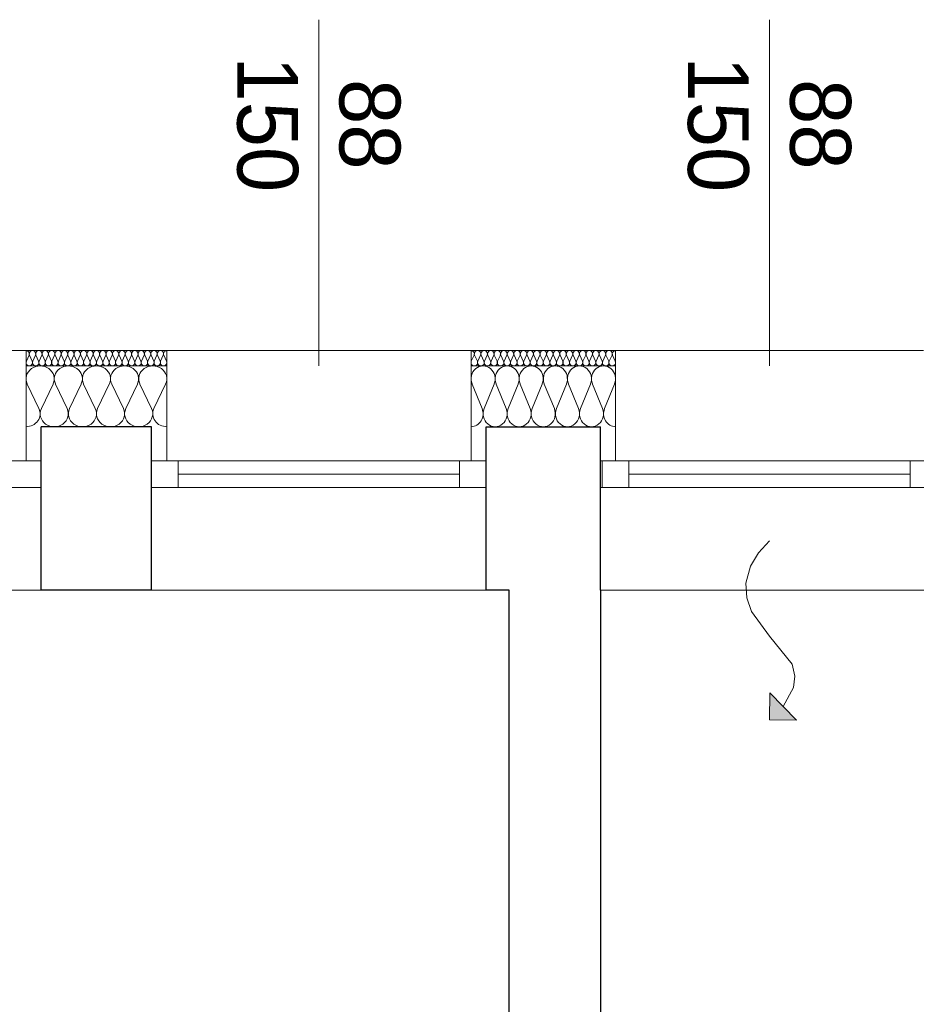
# Model space of a CAD drawing. Extents: x -613240 to -325500, y -25863 to 152403.
# Tile 165 of 254: x -428212 to -425854, y 71574 to 74163. Entities that reach past the tile are written whole.
import ezdxf

# ---------------------------------------------------------------- set-up
doc = ezdxf.new("R2010")
doc.units = 0
doc.header["$MEASUREMENT"] = 0
for name, color, linetype in [('A-Okna', 7, 'Continuous'), ('Arch ocieplenie', 7, 'Continuous'), ('Inwent Izolacje', 7, 'Continuous')]:
    doc.layers.add(name, color=color, linetype=linetype)
for name, color, linetype, lineweight, true_color in [('A-Okna_Nr_Pióra__9', 7, 'Continuous', 13, 0x3dad99), ('Arch ocieplenie_Nr_Pióra__9', 7, 'Continuous', 13, 0x3dad99), ('Arch wykończenie_Nr_Pióra__3', 7, 'Continuous', 18, 0xff6600), ('Inwent Izolacje_Nr_Pióra__2', 7, 'Continuous', 13, 0x7f7f7f), ('INWENT.ŚCIANY_Nr_Pióra__2', 7, 'Continuous', 13, 0x7f7f7f)]:
    doc.layers.add(name, color=color, linetype=linetype, lineweight=lineweight, true_color=true_color)
for name, color, linetype, lineweight in [('INWENT. OKNA_Nr_Pióra__21', 7, 'Continuous', 9), ('INWENT. OKNA_Nr_Pióra__5', 7, 'Continuous', 13), ('INWENT.ŚCIANY_Nr_Pióra__1', 7, 'Continuous', 25), ('INWENT.ŚCIANY_Nr_Pióra__21', 7, 'Continuous', 9)]:
    doc.layers.add(name, color=color, linetype=linetype, lineweight=lineweight)
doc.styles.add('GENERATED_STYLE_5', font='txt')

# ---------------------------------------------------------------- blocks, each defined once
blk = doc.blocks.new('Izolacja cieplna 14_205', base_point=(-427824.9, 73292.6))
at = {"layer": 'Arch ocieplenie_Nr_Pióra__9', "linetype": 'Continuous'}
for p, q in [((-428187.2, 73280.7), (-428194.2, 73264.5)), ((-428178.8, 73264.5), (-428185.8, 73280.7)), ((-428170.4, 73280.7), (-428177.4, 73264.5)), ((-428162, 73264.5), (-428169, 73280.7)), ((-428153.6, 73280.7), (-428160.6, 73264.5)), ((-428145.2, 73264.5), (-428152.2, 73280.7)), ((-428136.8, 73280.7), (-428143.8, 73264.5)), ((-428128.4, 73264.5), (-428135.4, 73280.7)), ((-428120, 73280.7), (-428127, 73264.5)), ((-428111.6, 73264.5), (-428118.6, 73280.7)), ((-428103.2, 73280.7), (-428110.1, 73264.5)), ((-428094.7, 73264.5), (-428101.7, 73280.7)), ((-428086.3, 73280.7), (-428093.3, 73264.5)), ((-428077.9, 73264.5), (-428084.9, 73280.7)), ((-428069.5, 73280.7), (-428076.5, 73264.5)), ((-428061.1, 73264.5), (-428068.1, 73280.7)), ((-428052.7, 73280.7), (-428059.7, 73264.5)), ((-428044.3, 73264.5), (-428051.3, 73280.7)), ((-428035.9, 73280.7), (-428042.9, 73264.5)), ((-428027.5, 73264.5), (-428034.5, 73280.7)), ((-428019.1, 73280.7), (-428026.1, 73264.5)), ((-428010.7, 73264.5), (-428017.6, 73280.7)), ((-428002.2, 73280.7), (-428009.2, 73264.5)), ((-427993.8, 73264.5), (-428000.8, 73280.7)), ((-427985.4, 73280.7), (-427992.4, 73264.5)), ((-427977, 73264.5), (-427984, 73280.7)), ((-427968.6, 73280.7), (-427975.6, 73264.5)), ((-427960.2, 73264.5), (-427967.2, 73280.7)), ((-427951.8, 73280.7), (-427958.8, 73264.5)), ((-427943.4, 73264.5), (-427950.4, 73280.7)), ((-427935, 73280.7), (-427942, 73264.5)), ((-427926.6, 73264.5), (-427933.6, 73280.7)), ((-427918.2, 73280.7), (-427925.1, 73264.5)), ((-427909.7, 73264.5), (-427916.7, 73280.7)), ((-427901.3, 73280.7), (-427908.3, 73264.5)), ((-427892.9, 73264.5), (-427899.9, 73280.7)), ((-427884.5, 73280.7), (-427891.5, 73264.5)), ((-427876.1, 73264.5), (-427883.1, 73280.7)), ((-427867.7, 73280.7), (-427874.7, 73264.5)), ((-427859.3, 73264.5), (-427866.3, 73280.7)), ((-427850.9, 73280.7), (-427857.9, 73264.5)), ((-427842.5, 73264.5), (-427849.5, 73280.7)), ((-427834.1, 73280.7), (-427841.1, 73264.5)), ((-427825.7, 73264.5), (-427832.6, 73280.7))]:
    blk.add_line(p, q, dxfattribs=at)
for centre, start_param, end_param in [((-428194.9, 73284.1), 1.158004, 3.141593), ((-428178.1, 73284.1), 1.158004, 5.125183), ((-428161.3, 73284.1), 1.158004, 5.125183), ((-428144.5, 73284.1), 1.158004, 5.125183), ((-428127.7, 73284.1), 1.158004, 5.125183), ((-428110.9, 73284.1), 1.158004, 5.125183), ((-428094, 73284.1), 1.158004, 5.125183), ((-428077.2, 73284.1), 1.158004, 5.125183), ((-428060.4, 73284.1), 1.158004, 5.125183), ((-428043.6, 73284.1), 1.158004, 5.125183), ((-428026.8, 73284.1), 1.158004, 5.125183), ((-428009.9, 73284.1), 1.158004, 5.125183), ((-427993.1, 73284.1), 1.158004, 5.125183), ((-427976.3, 73284.1), 1.158004, 5.125183), ((-427959.5, 73284.1), 1.158004, 5.125183), ((-427942.7, 73284.1), 1.158004, 5.125183), ((-427925.9, 73284.1), 1.158004, 5.125183), ((-427909, 73284.1), 1.158004, 5.125183), ((-427892.2, 73284.1), 1.158004, 5.125183), ((-427875.4, 73284.1), 1.158004, 5.125183), ((-427858.6, 73284.1), 1.158004, 5.125183), ((-427841.8, 73284.1), 1.158004, 5.125183), ((-427824.9, 73284.1), 3.141593, 5.125182), ((-428186.5, 73261.1), 4.299595, 8.266775), ((-428169.7, 73261.1), 4.299595, 8.266775), ((-428152.9, 73261.1), 4.299595, 8.266775), ((-428136.1, 73261.1), 4.299595, 8.266775), ((-428119.3, 73261.1), 4.299595, 8.266775), ((-428102.4, 73261.1), 4.299595, 8.266775), ((-428085.6, 73261.1), 4.299595, 8.266775), ((-428068.8, 73261.1), 4.299595, 8.266775), ((-428052, 73261.1), 4.299595, 8.266775), ((-428035.2, 73261.1), 4.299595, 8.266775), ((-428018.4, 73261.1), 4.299595, 8.266775), ((-428001.5, 73261.1), 4.299595, 8.266775), ((-427984.7, 73261.1), 4.299595, 8.266775), ((-427967.9, 73261.1), 4.299595, 8.266775), ((-427951.1, 73261.1), 4.299595, 8.266775), ((-427934.3, 73261.1), 4.299595, 8.266775), ((-427917.4, 73261.1), 4.299595, 8.266775), ((-427900.6, 73261.1), 4.299595, 8.266775), ((-427883.8, 73261.1), 4.299595, 8.266775), ((-427867, 73261.1), 4.299595, 8.266775), ((-427850.2, 73261.1), 4.299595, 8.266775), ((-427833.4, 73261.1), 4.299595, 8.266775)]:
    blk.add_ellipse(centre, major_axis=(0, -8.51), ratio=0.988476, start_param=start_param, end_param=end_param, dxfattribs=at)
blk = doc.blocks.new('Izolacja cieplna 14_206', base_point=(-426644.9, 73292.6))
at = {"layer": 'Arch ocieplenie_Nr_Pióra__9', "linetype": 'Continuous'}
for p, q in [((-427017, 73280.7), (-427024.2, 73264.5)), ((-427008.4, 73264.5), (-427015.6, 73280.7)), ((-426999.8, 73280.7), (-427006.9, 73264.5)), ((-426991.1, 73264.5), (-426998.3, 73280.7)), ((-426982.5, 73280.7), (-426989.7, 73264.5)), ((-426973.9, 73264.5), (-426981, 73280.7)), ((-426965.2, 73280.7), (-426972.4, 73264.5)), ((-426956.6, 73264.5), (-426963.8, 73280.7)), ((-426947.9, 73280.7), (-426955.1, 73264.5)), ((-426939.3, 73264.5), (-426946.5, 73280.7)), ((-426930.7, 73280.7), (-426937.9, 73264.5)), ((-426922, 73264.5), (-426929.2, 73280.7)), ((-426913.4, 73280.7), (-426920.6, 73264.5)), ((-426904.8, 73264.5), (-426911.9, 73280.7)), ((-426896.1, 73280.7), (-426903.3, 73264.5)), ((-426887.5, 73264.5), (-426894.7, 73280.7)), ((-426878.9, 73280.7), (-426886, 73264.5)), ((-426870.2, 73264.5), (-426877.4, 73280.7)), ((-426861.6, 73280.7), (-426868.8, 73264.5)), ((-426852.9, 73264.5), (-426860.1, 73280.7)), ((-426844.3, 73280.7), (-426851.5, 73264.5)), ((-426835.7, 73264.5), (-426842.9, 73280.7)), ((-426827, 73280.7), (-426834.2, 73264.5)), ((-426818.4, 73264.5), (-426825.6, 73280.7)), ((-426809.8, 73280.7), (-426816.9, 73264.5)), ((-426801.1, 73264.5), (-426808.3, 73280.7)), ((-426792.5, 73280.7), (-426799.7, 73264.5)), ((-426783.9, 73264.5), (-426791, 73280.7)), ((-426775.2, 73280.7), (-426782.4, 73264.5)), ((-426766.6, 73264.5), (-426773.8, 73280.7)), ((-426757.9, 73280.7), (-426765.1, 73264.5)), ((-426749.3, 73264.5), (-426756.5, 73280.7)), ((-426740.7, 73280.7), (-426747.9, 73264.5)), ((-426732, 73264.5), (-426739.2, 73280.7)), ((-426723.4, 73280.7), (-426730.6, 73264.5)), ((-426714.8, 73264.5), (-426721.9, 73280.7)), ((-426706.1, 73280.7), (-426713.3, 73264.5)), ((-426697.5, 73264.5), (-426704.7, 73280.7)), ((-426688.9, 73280.7), (-426696, 73264.5)), ((-426680.2, 73264.5), (-426687.4, 73280.7)), ((-426671.6, 73280.7), (-426678.8, 73264.5)), ((-426662.9, 73264.5), (-426670.1, 73280.7)), ((-426654.3, 73280.7), (-426661.5, 73264.5)), ((-426645.7, 73264.5), (-426652.9, 73280.7))]:
    blk.add_line(p, q, dxfattribs=at)
for centre, start_param, end_param in [((-427024.9, 73284.1), 2.7288, 4.712389), ((-427007.7, 73284.1), 2.7288, 6.695979), ((-426990.4, 73284.1), 2.7288, 6.695979), ((-426973.1, 73284.1), 2.7288, 6.695979), ((-426955.9, 73284.1), 2.7288, 6.695979), ((-426938.6, 73284.1), 2.7288, 6.695979), ((-426921.3, 73284.1), 2.7288, 6.695979), ((-426904, 73284.1), 2.7288, 6.695979), ((-426886.8, 73284.1), 2.7288, 6.695979), ((-426869.5, 73284.1), 2.7288, 6.695979), ((-426852.2, 73284.1), 2.7288, 6.695979), ((-426834.9, 73284.1), 2.7288, 6.695979), ((-426817.7, 73284.1), 2.7288, 6.695979), ((-426800.4, 73284.1), 2.7288, 6.695979), ((-426783.1, 73284.1), 2.7288, 6.695979), ((-426765.9, 73284.1), 2.7288, 6.695979), ((-426748.6, 73284.1), 2.7288, 6.695979), ((-426731.3, 73284.1), 2.7288, 6.695979), ((-426714, 73284.1), 2.7288, 6.695979), ((-426696.8, 73284.1), 2.7288, 6.695979), ((-426679.5, 73284.1), 2.7288, 6.695979), ((-426662.2, 73284.1), 2.7288, 6.695979), ((-426644.9, 73284.1), 4.712389, 6.695979), ((-427016.3, 73261.1), 5.870392, 9.837571), ((-426999, 73261.1), 5.870392, 9.837571), ((-426981.8, 73261.1), 5.870392, 9.837571), ((-426964.5, 73261.1), 5.870392, 9.837571), ((-426947.2, 73261.1), 5.870392, 9.837571), ((-426929.9, 73261.1), 5.870392, 9.837571), ((-426912.7, 73261.1), 5.870392, 9.837571), ((-426895.4, 73261.1), 5.870392, 9.837571), ((-426878.1, 73261.1), 5.870392, 9.837571), ((-426860.9, 73261.1), 5.870392, 9.837571), ((-426843.6, 73261.1), 5.870392, 9.837571), ((-426826.3, 73261.1), 5.870392, 9.837571), ((-426809, 73261.1), 5.870392, 9.837571), ((-426791.8, 73261.1), 5.870392, 9.837571), ((-426774.5, 73261.1), 5.870392, 9.837571), ((-426757.2, 73261.1), 5.870392, 9.837571), ((-426739.9, 73261.1), 5.870392, 9.837571), ((-426722.7, 73261.1), 5.870392, 9.837571), ((-426705.4, 73261.1), 5.870392, 9.837571), ((-426688.1, 73261.1), 5.870392, 9.837571), ((-426670.9, 73261.1), 5.870392, 9.837571), ((-426653.6, 73261.1), 5.870392, 9.837571)]:
    blk.add_ellipse(centre, major_axis=(-8.64, 0), ratio=0.985035, start_param=start_param, end_param=end_param, dxfattribs=at)
blk = doc.blocks.new('Izolacja cieplna 14_329', base_point=(-428194.9, 73092.6))
at = {"layer": 'Inwent Izolacje_Nr_Pióra__2', "linetype": 'Continuous'}
for p, q in [((-428191.8, 73204.9), (-428161.1, 73140.3)), ((-428154.8, 73140.3), (-428124.1, 73204.9)), ((-428117.8, 73204.9), (-428087.1, 73140.3)), ((-428080.8, 73140.3), (-428050.1, 73204.9)), ((-428043.8, 73204.9), (-428013.1, 73140.3)), ((-428006.8, 73140.3), (-427976.1, 73204.9)), ((-427969.8, 73204.9), (-427939.1, 73140.3)), ((-427932.8, 73140.3), (-427902.1, 73204.9)), ((-427895.8, 73204.9), (-427865.1, 73140.3)), ((-427858.8, 73140.3), (-427828.1, 73204.9))]:
    blk.add_line(p, q, dxfattribs=at)
for centre, start_param, end_param in [((-428157.9, 73218.6), 5.870392, 9.837571), ((-428083.9, 73218.6), 5.870392, 9.837571), ((-428009.9, 73218.6), 5.870392, 9.837571), ((-427935.9, 73218.6), 5.870392, 9.837571), ((-427861.9, 73218.6), 5.870392, 9.837571), ((-428194.9, 73126.6), 4.712389, 6.695979), ((-428120.9, 73126.6), 2.7288, 6.695979), ((-428046.9, 73126.6), 2.7288, 6.695979), ((-427972.9, 73126.6), 2.7288, 6.695979), ((-427898.9, 73126.6), 2.7288, 6.695979), ((-427824.9, 73126.6), 2.7288, 4.712389)]:
    blk.add_ellipse(centre, major_axis=(37, 0), ratio=0.919694, start_param=start_param, end_param=end_param, dxfattribs=at)
blk = doc.blocks.new('Izolacja cieplna 14_330', base_point=(-427024.9, 73092.6))
at = {"layer": 'Inwent Izolacje_Nr_Pióra__2', "linetype": 'Continuous'}
for p, q in [((-427022.3, 73204.9), (-426995.9, 73140.3)), ((-426990.6, 73140.3), (-426964.3, 73204.9)), ((-426959, 73204.9), (-426932.6, 73140.3)), ((-426927.3, 73140.3), (-426900.9, 73204.9)), ((-426895.6, 73204.9), (-426869.3, 73140.3)), ((-426864, 73140.3), (-426837.6, 73204.9)), ((-426832.3, 73204.9), (-426805.9, 73140.3)), ((-426800.6, 73140.3), (-426774.3, 73204.9)), ((-426769, 73204.9), (-426742.6, 73140.3)), ((-426737.3, 73140.3), (-426710.9, 73204.9)), ((-426705.6, 73204.9), (-426679.3, 73140.3)), ((-426674, 73140.3), (-426647.6, 73204.9))]:
    blk.add_line(p, q, dxfattribs=at)
for centre, start_param, end_param in [((-426993.3, 73218.6), 4.299595, 8.266775), ((-426929.9, 73218.6), 4.299595, 8.266775), ((-426866.6, 73218.6), 4.299595, 8.266775), ((-426803.3, 73218.6), 4.299595, 8.266775), ((-426739.9, 73218.6), 4.299595, 8.266775), ((-426676.6, 73218.6), 4.299595, 8.266775), ((-427024.9, 73126.6), 3.141593, 5.125182), ((-426961.6, 73126.6), 1.158004, 5.125183), ((-426898.3, 73126.6), 1.158004, 5.125183), ((-426834.9, 73126.6), 1.158004, 5.125183), ((-426771.6, 73126.6), 1.158004, 5.125183), ((-426708.3, 73126.6), 1.158004, 5.125183), ((-426644.9, 73126.6), 1.158004, 3.141593)]:
    blk.add_ellipse(centre, major_axis=(0, 34), ratio=0.930587, start_param=start_param, end_param=end_param, dxfattribs=at)
blk = doc.blocks.new('Krzywa_20', base_point=(-426239.9, 72792.6))
at = {"layer": 'A-Okna_Nr_Pióra__9', "linetype": 'Continuous'}
blk.add_hatch(color=256, dxfattribs=at).paths.add_polyline_path([(-426239.9, 72322), (-426239.5, 72392.7), (-426169.2, 72321.6)], flags=0)
for p, q in [((-426239.9, 72322), (-426239.5, 72392.7)), ((-426239.5, 72392.7), (-426169.2, 72321.6)), ((-426239.9, 72322), (-426169.2, 72321.6))]:
    blk.add_line(p, q, dxfattribs=at)
at = {"layer": 'A-Okna_Nr_Pióra__9', "linetype": 'Continuous', "flags": 128}
blk.add_lwpolyline([(-426239.9, 72792.6), (-426269.1, 72761.5), (-426290.4, 72726.4), (-426302.6, 72681.7), (-426300, 72643), (-426287.1, 72606.5), (-426239.9, 72542), (-426180.3, 72468.7), (-426173.2, 72436.7), (-426177.2, 72406.9), (-426204.4, 72357.2)], dxfattribs=at)

msp = doc.modelspace()

# ---------------------------------------------------------------- linework, layer by layer
at = {"layer": 'Arch wykończenie_Nr_Pióra__3', "linetype": 'Continuous'}
for p, q in [((-428194.9, 73292.6), (-428194.9, 73002.6)), ((-427824.9, 73292.6), (-428194.9, 73292.6)), ((-427824.9, 73292.6), (-427824.9, 73002.6)), ((-427024.9, 73292.6), (-427024.9, 73002.6)), ((-427024.9, 73292.6), (-426644.9, 73292.6)), ((-426644.9, 73292.6), (-426644.9, 73002.6))]:
    msp.add_line(p, q, dxfattribs=at)
at = {"layer": 'INWENT. OKNA_Nr_Pióra__5', "linetype": 'Continuous'}
for p, q in [((-427424.9, 73252.6), (-427424.9, 74162.6)), ((-426239.9, 73252.6), (-426239.9, 74162.6)), ((-428154.9, 73002.6), (-429034.9, 73002.6)), ((-428154.9, 72932.6), (-428154.9, 73002.6)), ((-427864.9, 72932.6), (-427864.9, 73002.6)), ((-426984.9, 73002.6), (-427864.9, 73002.6)), ((-427794.9, 72932.6), (-427794.9, 73002.6)), ((-427054.9, 72932.6), (-427054.9, 73002.6)), ((-426984.9, 72932.6), (-426984.9, 73002.6)), ((-425794.9, 73002.6), (-426684.9, 73002.6)), ((-426679.9, 72932.6), (-426679.9, 73002.6)), ((-426609.9, 72932.6), (-426609.9, 73002.6)), ((-425869.9, 72932.6), (-425869.9, 73002.6)), ((-427054.9, 72967.6), (-427794.9, 72967.6)), ((-425869.9, 72967.6), (-426609.9, 72967.6)), ((-428154.9, 72932.6), (-429034.9, 72932.6)), ((-426984.9, 72932.6), (-427864.9, 72932.6)), ((-425794.9, 72932.6), (-426684.9, 72932.6))]:
    msp.add_line(p, q, dxfattribs=at)
at = {"layer": 'INWENT.ŚCIANY_Nr_Pióra__1', "linetype": 'Continuous'}
for p, q in [((-428154.9, 72662.6), (-428154.9, 73092.6)), ((-427864.9, 73092.6), (-428154.9, 73092.6)), ((-427864.9, 72662.6), (-427864.9, 73092.6)), ((-426984.9, 72662.6), (-426984.9, 73092.6)), ((-426984.9, 73092.6), (-426684.9, 73092.6)), ((-426684.9, 72662.6), (-426684.9, 73092.6)), ((-427864.9, 72662.6), (-428154.9, 72662.6)), ((-426924.9, 72662.6), (-426984.9, 72662.6)), ((-426924.9, 69702.6), (-426924.9, 72662.6)), ((-426684.9, 72662.6), (-426684.9, 69052.6))]:
    msp.add_line(p, q, dxfattribs=at)
at = {"layer": 'INWENT.ŚCIANY_Nr_Pióra__2', "linetype": 'Continuous'}
for p, q in [((-427824.9, 73252.6), (-428194.9, 73252.6)), ((-427024.9, 73252.6), (-426644.9, 73252.6))]:
    msp.add_line(p, q, dxfattribs=at)
at = {"layer": 'INWENT.ŚCIANY_Nr_Pióra__21', "linetype": 'Continuous'}
for p, q in [((-428994.9, 73292.6), (-428194.9, 73292.6)), ((-427824.9, 73292.6), (-427024.9, 73292.6)), ((-426644.9, 73292.6), (-425834.9, 73292.6)), ((-429034.9, 72662.6), (-428154.9, 72662.6)), ((-427864.9, 72662.6), (-426984.9, 72662.6)), ((-426684.9, 72662.6), (-425794.9, 72662.6))]:
    msp.add_line(p, q, dxfattribs=at)

# ---------------------------------------------------------------- block references
at = {"layer": 'A-Okna', "color": 135, "linetype": 'Continuous', "lineweight": 13, "true_color": 0x3dad99}
msp.add_blockref('Krzywa_20', (-426239.9, 72792.6), dxfattribs=at)
at = {"layer": 'Arch ocieplenie', "color": 104, "linetype": 'Continuous', "lineweight": 13, "true_color": 0x029e21}
for name, p in [('Izolacja cieplna 14_205', (-427824.9, 73292.6)), ('Izolacja cieplna 14_206', (-426644.9, 73292.6))]:
    msp.add_blockref(name, p, dxfattribs=at)
at = {"layer": 'Inwent Izolacje', "color": 104, "linetype": 'Continuous', "lineweight": 13, "true_color": 0x029e21}
for name, p in [('Izolacja cieplna 14_329', (-428194.9, 73092.6)), ('Izolacja cieplna 14_330', (-427024.9, 73092.6))]:
    msp.add_blockref(name, p, dxfattribs=at)

# ---------------------------------------------------------------- texts
at = {"layer": 'INWENT. OKNA_Nr_Pióra__21', "linetype": 'Continuous', "char_height": 160, "width": 709.227, "attachment_point": 2, "rotation": 270, "line_spacing_factor": 1.007581, "style": 'GENERATED_STYLE_5'}
for insert in [(-427210.8, 73887.6), (-426025.8, 73887.6)]:
    msp.add_mtext('{88\\P150}', dxfattribs=dict(at, insert=insert))

doc.saveas('drawing.dxf')
